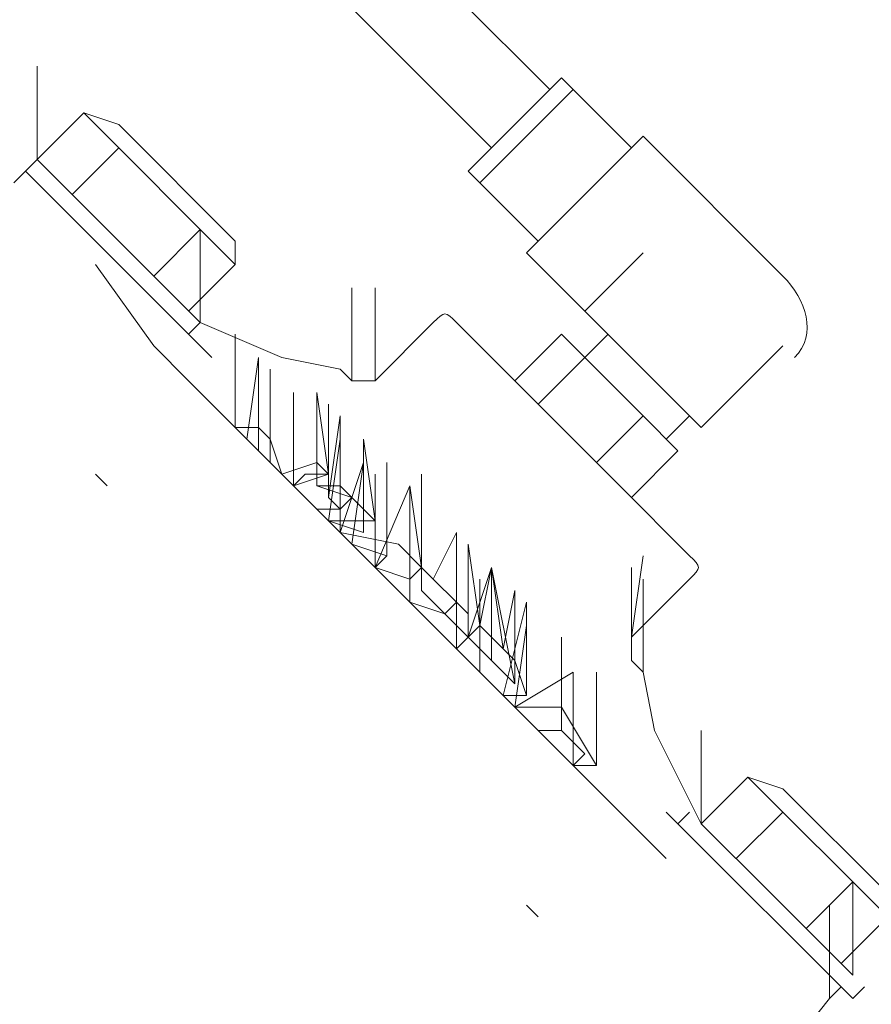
# Model space of a CAD drawing. Header units: millimetres. Extents: x -526943 to -525788, y -1144876 to -1129089.
# Tile 106 of 134: x -526842.5095 to -526842.4486, y -1129264.8078 to -1129264.7373. Entities that reach past the tile are written whole.
import ezdxf

# ---------------------------------------------------------------- set-up
doc = ezdxf.new("R2010")
doc.units = ezdxf.units.MM
doc.header["$LTSCALE"] = 12
doc.header["$PDMODE"] = 35
doc.header["$PDSIZE"] = -4
for name, color, linetype, lineweight in [('koty', 6, 'Continuous', 9), ('Objekt', 230, 'Continuous', 5), ('srafy', 6, 'Continuous', 5)]:
    doc.layers.add(name, color=color, linetype=linetype, lineweight=lineweight)
doc.styles.add('laplan', font='txt', dxfattribs={"height": 0.002})
doc.dimstyles.new('laplan', dxfattribs={"dimscale": 0, "dimtxt": 0.002, "dimasz": 0.0015, "dimexe": 0.002, "dimexo": 0, "dimgap": 0.001, "dimtad": 1, "dimtoh": 1, "dimdec": 1, "dimrnd": 0.1, "dimzin": 1, "dimtxsty": 'laplan', "dimblk": 'OBLIQUE', "dimcen": 0.002, "dimclrd": 256, "dimclre": 256, "dimclrt": 256, "dimadec": 0, "dimazin": 0, "dimtfac": 1, "dimtdec": 1, "dimtmove": 1, "dimatfit": 2, "dimfxl": 0.0065, "dimfxlon": 1, "dimtfill": 1, "dimlwd": 13, "dimlwe": -1, "dimarcsym": 0})

# ---------------------------------------------------------------- blocks, each defined once
blk = doc.blocks.new('A$C12ac11e3')
at = {"layer": 'Objekt'}
for p, q in [((-187.514, 5597.709), (-201.655, 5597.709)), ((-201.655, 5597.709), (-201.655, 5597.709)), ((-201.655, 5585.925), (-201.655, 5597.709)), ((-201.655, 5597.709), (-201.655, 5597.709)), ((-208.725, 5596.531), (-208.725, 5596.531)), ((-208.725, 5596.531), (-208.725, 5596.531)), ((-207.547, 5596.531), (-208.725, 5596.531)), ((-208.725, 5596.531), (-208.725, 5596.531)), ((-208.725, 5587.103), (-208.725, 5596.531)), ((-208.725, 5596.531), (-208.725, 5596.531)), ((-208.725, 5587.103), (-208.725, 5596.531)), ((-208.725, 5596.531), (-208.725, 5596.531)), ((-201.655, 5596.531), (-207.547, 5596.531)), ((-207.547, 5596.531), (-207.547, 5596.531)), ((-207.547, 5587.103), (-207.547, 5596.531)), ((-207.547, 5596.531), (-207.547, 5596.531)), ((-208.725, 5595.352), (-348.959, 5595.352)), ((-208.725, 5595.352), (-208.725, 5589.46)), ((-183.978, 5594.174), (-183.978, 5591.817)), ((-195.763, 5591.817), (-195.763, 5585.925)), ((-183.978, 5591.817), (-183.978, 5585.925)), ((-348.959, 5589.46), (-208.725, 5589.46)), ((-208.725, 5589.46), (-208.725, 5589.46)), ((-208.725, 5589.46), (-208.725, 5589.46)), ((-208.725, 5587.103), (-208.725, 5587.103)), ((-208.725, 5587.103), (-208.725, 5587.103)), ((-208.725, 5587.103), (-207.547, 5587.103)), ((-207.547, 5587.103), (-201.655, 5587.103)), ((-207.547, 5587.103), (-207.547, 5587.103)), ((-201.655, 5587.103), (-201.655, 5587.103)), ((-201.655, 5585.925), (-195.763, 5585.925)), ((-195.763, 5585.925), (-195.763, 5585.925)), ((-195.763, 5585.925), (-187.514, 5585.925)), ((-193.406, 5585.925), (-193.406, 5583.568)), ((-183.978, 5585.925), (-187.514, 5585.925)), ((-185.157, 5583.568), (-185.157, 5585.925)), ((-185.157, 5585.925), (-185.157, 5585.925)), ((-193.406, 5583.568), (-195.763, 5583.568)), ((-195.763, 5583.568), (-195.763, 5578.854)), ((-193.406, 5583.568), (-193.406, 5583.568)), ((-187.514, 5583.568), (-193.406, 5583.568)), ((-193.406, 5583.568), (-193.406, 5578.854)), ((-187.514, 5578.854), (-187.514, 5583.568)), ((-183.978, 5583.568), (-187.514, 5583.568)), ((-183.978, 5578.854), (-183.978, 5583.568)), ((-194.584, 5578.854), (-201.655, 5578.854)), ((-185.157, 5578.854), (-194.584, 5578.854)), ((-178.086, 5578.854), (-185.157, 5578.854)), ((-202.833, 5577.676), (-202.833, 5571.784)), ((-176.908, 5571.784), (-176.908, 5577.676)), ((-176.908, 5577.676), (-176.908, 5577.676)), ((-202.833, 5571.784), (-207.547, 5576.497)), ((-207.547, 5576.497), (-207.547, 5576.497)), ((-176.908, 5571.784), (-180.443, 5576.497)), ((-180.443, 5576.497), (-180.443, 5576.497)), ((-204.012, 5570.605), (-208.725, 5575.319)), ((-208.725, 5575.319), (-208.725, 5575.319)), ((-175.729, 5570.605), (-180.443, 5575.319)), ((-180.443, 5575.319), (-180.443, 5575.319)), ((-174.551, 5570.605), (-179.265, 5575.319)), ((-179.265, 5575.319), (-179.265, 5575.319)), ((-228.759, 5571.784), (-231.116, 5570.605)), ((-228.759, 5571.784), (-216.974, 5571.784)), ((-215.796, 5570.605), (-216.974, 5571.784)), ((-216.974, 5571.784), (-216.974, 5571.784)), ((-216.974, 5571.784), (-216.974, 5571.784)), ((-202.833, 5571.784), (-204.012, 5570.605)), ((-202.833, 5571.784), (-202.833, 5571.784)), ((-175.729, 5570.605), (-176.908, 5571.784)), ((-176.908, 5571.784), (-176.908, 5571.784)), ((-161.588, 5571.784), (-163.945, 5570.605)), ((-161.588, 5571.784), (-150.982, 5571.784)), ((-231.116, 5565.892), (-235.829, 5570.605)), ((-235.829, 5570.605), (-235.829, 5570.605)), ((-231.116, 5570.605), (-231.116, 5570.605)), ((-227.58, 5570.605), (-231.116, 5570.605)), ((-231.116, 5565.892), (-231.116, 5570.605)), ((-231.116, 5570.605), (-231.116, 5570.605)), ((-219.331, 5570.605), (-227.58, 5570.605)), ((-227.58, 5565.892), (-227.58, 5570.605)), ((-227.58, 5570.605), (-227.58, 5570.605)), ((-214.618, 5565.892), (-219.331, 5570.605)), ((-219.331, 5570.605), (-219.331, 5570.605)), ((-215.796, 5570.605), (-219.331, 5570.605)), ((-219.331, 5565.892), (-219.331, 5570.605)), ((-219.331, 5570.605), (-219.331, 5570.605)), ((-215.796, 5565.892), (-215.796, 5570.605)), ((-215.796, 5570.605), (-215.796, 5570.605)), ((-205.19, 5570.605), (-208.725, 5568.248)), ((-204.012, 5570.605), (-205.19, 5570.605)), ((-205.19, 5570.605), (-205.19, 5570.605)), ((-204.012, 5570.605), (-204.012, 5570.605)), ((-204.012, 5570.605), (-204.012, 5570.605)), ((-204.012, 5570.605), (-204.012, 5570.605)), ((-175.729, 5570.605), (-174.551, 5570.605)), ((-171.016, 5568.248), (-174.551, 5570.605)), ((-174.551, 5570.605), (-174.551, 5570.605)), ((-163.945, 5565.892), (-168.659, 5570.605)), ((-168.659, 5570.605), (-168.659, 5570.605)), ((-163.945, 5570.605), (-163.945, 5570.605)), ((-160.41, 5570.605), (-163.945, 5570.605)), ((-163.945, 5565.892), (-163.945, 5570.605)), ((-163.945, 5570.605), (-163.945, 5570.605)), ((-153.339, 5570.605), (-160.41, 5570.605)), ((-160.41, 5565.892), (-160.41, 5570.605)), ((-160.41, 5570.605), (-160.41, 5570.605)), ((-148.625, 5565.892), (-153.339, 5570.605)), ((-153.339, 5570.605), (-153.339, 5570.605)), ((-149.804, 5570.605), (-153.339, 5570.605)), ((-153.339, 5565.892), (-153.339, 5570.605)), ((-153.339, 5570.605), (-153.339, 5570.605)), ((-149.804, 5565.892), (-149.804, 5570.605)), ((-191.049, 5564.713), (-195.763, 5569.427)), ((-195.763, 5569.427), (-195.763, 5569.427)), ((-208.725, 5568.248), (-214.618, 5565.892)), ((-200.476, 5564.713), (-205.19, 5568.248)), ((-205.19, 5568.248), (-205.19, 5568.248)), ((-200.476, 5563.535), (-205.19, 5568.248)), ((-205.19, 5568.248), (-205.19, 5568.248)), ((-199.298, 5563.535), (-204.012, 5568.248)), ((-204.012, 5568.248), (-204.012, 5568.248)), ((-198.119, 5563.535), (-202.833, 5568.248)), ((-202.833, 5568.248), (-199.298, 5563.535)), ((-195.763, 5564.713), (-200.476, 5568.248)), ((-200.476, 5568.248), (-195.763, 5563.535)), ((-193.406, 5563.535), (-198.119, 5568.248)), ((-198.119, 5568.248), (-198.119, 5568.248)), ((-191.049, 5564.713), (-195.763, 5568.248)), ((-195.763, 5568.248), (-195.763, 5568.248)), ((-191.049, 5563.535), (-195.763, 5568.248)), ((-195.763, 5568.248), (-193.406, 5562.356)), ((-189.87, 5563.535), (-194.584, 5568.248)), ((-187.514, 5564.713), (-191.049, 5568.248)), ((-191.049, 5568.248), (-189.87, 5564.713)), ((-187.514, 5564.713), (-191.049, 5568.248)), ((-191.049, 5568.248), (-189.87, 5564.713)), ((-185.157, 5563.535), (-189.87, 5568.248)), ((-185.157, 5563.535), (-189.87, 5568.248)), ((-189.87, 5568.248), (-189.87, 5568.248)), ((-185.157, 5564.713), (-189.87, 5568.248)), ((-189.87, 5568.248), (-189.87, 5568.248)), ((-182.8, 5564.713), (-187.514, 5568.248)), ((-187.514, 5568.248), (-187.514, 5568.248)), ((-182.8, 5563.535), (-187.514, 5568.248)), ((-187.514, 5568.248), (-185.157, 5563.535)), ((-182.8, 5564.713), (-187.514, 5568.248)), ((-187.514, 5568.248), (-185.157, 5564.713)), ((-182.8, 5564.713), (-187.514, 5568.248)), ((-187.514, 5568.248), (-180.443, 5563.535)), ((-182.8, 5563.535), (-187.514, 5568.248)), ((-187.514, 5568.248), (-182.8, 5564.713)), ((-182.8, 5564.713), (-187.514, 5568.248)), ((-187.514, 5568.248), (-185.157, 5564.713)), ((-182.8, 5563.535), (-187.514, 5568.248)), ((-187.514, 5568.248), (-187.514, 5568.248)), ((-182.8, 5564.713), (-187.514, 5568.248)), ((-187.514, 5568.248), (-187.514, 5568.248)), ((-182.8, 5564.713), (-187.514, 5568.248)), ((-187.514, 5568.248), (-187.514, 5568.248)), ((-182.8, 5564.713), (-187.514, 5568.248)), ((-187.514, 5568.248), (-187.514, 5568.248)), ((-180.443, 5563.535), (-185.157, 5568.248)), ((-185.157, 5568.248), (-182.8, 5564.713)), ((-180.443, 5563.535), (-185.157, 5568.248)), ((-185.157, 5568.248), (-185.157, 5568.248)), ((-179.265, 5563.535), (-183.978, 5568.248)), ((-183.978, 5568.248), (-180.443, 5562.356)), ((-179.265, 5563.535), (-183.978, 5568.248)), ((-183.978, 5568.248), (-183.978, 5568.248)), ((-179.265, 5563.535), (-183.978, 5568.248)), ((-175.729, 5563.535), (-180.443, 5568.248)), ((-180.443, 5568.248), (-180.443, 5568.248)), ((-172.194, 5563.535), (-176.908, 5568.248)), ((-176.908, 5568.248), (-176.908, 5568.248)), ((-163.945, 5565.892), (-171.016, 5568.248)), ((-148.625, 5563.535), (-153.339, 5568.248)), ((-153.339, 5568.248), (-153.339, 5568.248)), ((-207.547, 5562.356), (-212.261, 5567.07)), ((-206.369, 5562.356), (-209.904, 5567.07)), ((-209.904, 5567.07), (-209.904, 5567.07)), ((-205.19, 5562.356), (-209.904, 5567.07)), ((-209.904, 5567.07), (-206.369, 5562.356)), ((-204.012, 5562.356), (-208.725, 5567.07)), ((-208.725, 5567.07), (-208.725, 5567.07)), ((-201.655, 5562.356), (-206.369, 5567.07)), ((-201.655, 5562.356), (-206.369, 5567.07)), ((-206.369, 5567.07), (-206.369, 5567.07)), ((-198.119, 5562.356), (-201.655, 5567.07)), ((-201.655, 5567.07), (-201.655, 5567.07)), ((-196.941, 5562.356), (-201.655, 5567.07)), ((-195.763, 5562.356), (-199.298, 5567.07)), ((-199.298, 5567.07), (-196.941, 5562.356)), ((-193.406, 5562.356), (-198.119, 5567.07)), ((-185.157, 5562.356), (-189.87, 5567.07)), ((-189.87, 5567.07), (-189.87, 5567.07)), ((-182.8, 5562.356), (-187.514, 5567.07)), ((-179.265, 5562.356), (-182.8, 5567.07)), ((-178.086, 5567.07), (-179.265, 5562.356)), ((-173.372, 5562.356), (-178.086, 5567.07)), ((-173.372, 5562.356), (-178.086, 5567.07)), ((-178.086, 5567.07), (-178.086, 5567.07)), ((-231.116, 5565.892), (-231.116, 5564.713)), ((-222.867, 5565.892), (-231.116, 5565.892)), ((-214.618, 5565.892), (-222.867, 5565.892)), ((-214.618, 5564.713), (-214.618, 5565.892)), ((-214.618, 5565.892), (-214.618, 5565.892)), ((-165.123, 5565.892), (-165.123, 5564.713)), ((-156.874, 5565.892), (-163.945, 5565.892)), ((-148.625, 5565.892), (-156.874, 5565.892)), ((-147.447, 5564.713), (-147.447, 5565.892)), ((-147.447, 5565.892), (-147.447, 5565.892)), ((-231.116, 5564.713), (-231.116, 5563.535)), ((-231.116, 5564.713), (-231.116, 5564.713)), ((-231.116, 5564.713), (-231.116, 5564.713)), ((-231.116, 5564.713), (-231.116, 5564.713)), ((-231.116, 5564.713), (-215.796, 5564.713)), ((-214.618, 5564.713), (-231.116, 5564.713)), ((-231.116, 5564.713), (-231.116, 5564.713)), ((-215.796, 5564.713), (-215.796, 5564.713)), ((-214.618, 5564.713), (-215.796, 5564.713)), ((-215.796, 5564.713), (-215.796, 5564.713)), ((-212.261, 5564.713), (-214.618, 5564.713)), ((-214.618, 5564.713), (-214.618, 5564.713)), ((-201.655, 5564.713), (-202.833, 5562.356)), ((-200.476, 5564.713), (-201.655, 5563.535)), ((-201.655, 5562.356), (-200.476, 5564.713)), ((-200.476, 5564.713), (-201.655, 5564.713)), ((-198.119, 5564.713), (-200.476, 5563.535)), ((-199.298, 5564.713), (-200.476, 5563.535)), ((-200.476, 5563.535), (-198.119, 5564.713)), ((-195.763, 5564.713), (-199.298, 5564.713)), ((-198.119, 5564.713), (-198.119, 5563.535)), ((-195.763, 5564.713), (-196.941, 5563.535)), ((-193.406, 5564.713), (-196.941, 5562.356)), ((-191.049, 5564.713), (-193.406, 5564.713)), ((-193.406, 5564.713), (-193.406, 5564.713)), ((-191.049, 5564.713), (-192.227, 5564.713)), ((-192.227, 5564.713), (-192.227, 5564.713)), ((-192.227, 5564.713), (-191.049, 5564.713)), ((-191.049, 5563.535), (-192.227, 5564.713)), ((-192.227, 5564.713), (-192.227, 5564.713)), ((-191.049, 5563.535), (-191.049, 5564.713)), ((-191.049, 5563.535), (-191.049, 5564.713)), ((-191.049, 5564.713), (-189.87, 5564.713)), ((-189.87, 5564.713), (-189.87, 5564.713)), ((-189.87, 5564.713), (-187.514, 5564.713)), ((-189.87, 5564.713), (-189.87, 5564.713)), ((-187.514, 5563.535), (-187.514, 5564.713)), ((-187.514, 5564.713), (-186.335, 5564.713)), ((-186.335, 5564.713), (-185.157, 5563.535)), ((-183.978, 5564.713), (-185.157, 5564.713)), ((-185.157, 5564.713), (-182.8, 5564.713)), ((-185.157, 5564.713), (-185.157, 5563.535)), ((-181.621, 5564.713), (-183.978, 5564.713)), ((-181.621, 5564.713), (-179.265, 5563.535)), ((-176.908, 5564.713), (-179.265, 5562.356)), ((-172.194, 5563.535), (-176.908, 5564.713)), ((-165.123, 5564.713), (-166.302, 5564.713)), ((-166.302, 5564.713), (-166.302, 5564.713)), ((-165.123, 5564.713), (-165.123, 5564.713)), ((-147.447, 5564.713), (-165.123, 5564.713)), ((-165.123, 5564.713), (-165.123, 5564.713)), ((-163.945, 5564.713), (-165.123, 5564.713)), ((-165.123, 5564.713), (-165.123, 5564.713)), ((-163.945, 5564.713), (-148.625, 5564.713)), ((-148.625, 5563.535), (-148.625, 5564.713)), ((-148.625, 5564.713), (-148.625, 5564.713)), ((-148.625, 5564.713), (-148.625, 5564.713)), ((-148.625, 5564.713), (-148.625, 5564.713)), ((-148.625, 5564.713), (-148.625, 5564.713)), ((-215.796, 5562.356), (-222.867, 5563.535)), ((-222.867, 5563.535), (-222.867, 5563.535)), ((-206.369, 5563.535), (-207.547, 5562.356)), ((-205.19, 5563.535), (-206.369, 5563.535)), ((-202.833, 5562.356), (-205.19, 5563.535)), ((-201.655, 5563.535), (-201.655, 5562.356)), ((-200.476, 5563.535), (-200.476, 5563.535)), ((-198.119, 5563.535), (-199.298, 5563.535)), ((-199.298, 5563.535), (-199.298, 5563.535)), ((-199.298, 5563.535), (-198.119, 5563.535)), ((-198.119, 5563.535), (-199.298, 5562.356)), ((-196.941, 5563.535), (-198.119, 5562.356)), ((-195.763, 5563.535), (-198.119, 5562.356)), ((-193.406, 5563.535), (-195.763, 5562.356)), ((-195.763, 5562.356), (-193.406, 5563.535)), ((-191.049, 5563.535), (-193.406, 5562.356)), ((-193.406, 5562.356), (-193.406, 5563.535)), ((-193.406, 5563.535), (-193.406, 5562.356)), ((-189.87, 5562.356), (-191.049, 5563.535)), ((-189.87, 5562.356), (-191.049, 5563.535)), ((-187.514, 5563.535), (-189.87, 5562.356)), ((-189.87, 5562.356), (-187.514, 5563.535)), ((-187.514, 5563.535), (-189.87, 5563.535)), ((-185.157, 5563.535), (-187.514, 5563.535)), ((-187.514, 5563.535), (-185.157, 5563.535)), ((-182.8, 5563.535), (-185.157, 5563.535)), ((-185.157, 5563.535), (-185.157, 5562.356)), ((-185.157, 5563.535), (-182.8, 5563.535)), ((-181.621, 5563.535), (-182.8, 5563.535)), ((-180.443, 5563.535), (-181.621, 5563.535)), ((-179.265, 5563.535), (-180.443, 5562.356)), ((-176.908, 5562.356), (-175.729, 5563.535)), ((-175.729, 5563.535), (-176.908, 5562.356)), ((-175.729, 5563.535), (-173.372, 5563.535)), ((-173.372, 5563.535), (-175.729, 5563.535)), ((-172.194, 5563.535), (-173.372, 5562.356)), ((-173.372, 5563.535), (-173.372, 5562.356)), ((-173.372, 5562.356), (-172.194, 5563.535)), ((-147.447, 5552.929), (-148.625, 5563.535)), ((-148.625, 5563.535), (-148.625, 5563.535)), ((-212.261, 5562.356), (-215.796, 5562.356)), ((-215.796, 5562.356), (-215.796, 5562.356)), ((-209.904, 5562.356), (-212.261, 5562.356)), ((-212.261, 5562.356), (-212.261, 5562.356)), ((-168.659, 5562.356), (-209.904, 5562.356)), ((-209.904, 5562.356), (-209.904, 5562.356)), ((-206.369, 5562.356), (-207.547, 5562.356)), ((-206.369, 5562.356), (-207.547, 5562.356)), ((-205.19, 5562.356), (-206.369, 5562.356)), ((-204.012, 5562.356), (-205.19, 5562.356)), ((-205.19, 5562.356), (-204.012, 5562.356)), ((-201.655, 5562.356), (-204.012, 5562.356)), ((-204.012, 5562.356), (-201.655, 5562.356)), ((-198.119, 5562.356), (-201.655, 5562.356)), ((-198.119, 5562.356), (-201.655, 5562.356)), ((-199.298, 5562.356), (-201.655, 5562.356)), ((-195.763, 5562.356), (-196.941, 5562.356)), ((-196.941, 5562.356), (-196.941, 5562.356)), ((-196.941, 5562.356), (-196.941, 5562.356)), ((-182.8, 5562.356), (-185.157, 5562.356)), ((-185.157, 5562.356), (-182.8, 5562.356)), ((-180.443, 5562.356), (-182.8, 5562.356)), ((-180.443, 5562.356), (-182.8, 5562.356)), ((-173.372, 5562.356), (-179.265, 5562.356)), ((-173.372, 5562.356), (-176.908, 5562.356)), ((-172.194, 5562.356), (-173.372, 5562.356)), ((-173.372, 5562.356), (-172.194, 5562.356)), ((-172.194, 5562.356), (-173.372, 5562.356)), ((-173.372, 5562.356), (-173.372, 5562.356)), ((-163.945, 5562.356), (-168.659, 5562.356)), ((-168.659, 5562.356), (-168.659, 5562.356)), ((-168.659, 5562.356), (-168.659, 5562.356)), ((-168.659, 5562.356), (-168.659, 5562.356)), ((-211.082, 5552.929), (-212.261, 5552.929)), ((-212.261, 5552.929), (-212.261, 5552.929)), ((-167.48, 5552.929), (-168.659, 5552.929)), ((-168.659, 5552.929), (-168.659, 5552.929))]:
    blk.add_line(p, q, dxfattribs=at)
for points in [[(-182.8, 5594.174), (-182.8, 5596.531), (-185.157, 5597.709), (-187.514, 5597.709)], [(-201.655, 5578.854), (-202.833, 5578.854), (-202.833, 5578.854), (-202.833, 5577.676)], [(-176.908, 5577.676), (-176.908, 5578.854), (-176.908, 5578.854), (-178.086, 5578.854)]]:
    blk.add_open_spline(points, degree=3, dxfattribs=at)
blk = doc.blocks.new('_OBLIQUE')
at = {"color": 0, "linetype": 'ByBlock'}
blk.add_line((-0.5, -0.5), (0.5, 0.5), dxfattribs=at)
blk = doc.blocks.new('*D39')
at = {"layer": 'Defpoints', "color": 0, "lineweight": 5, "transparency": 16777216}
for p in [(-526848.182088, -1129254.401184), (-526834.879462, -1129267.703811), (-526835.833554, -1129268.657903)]:
    blk.add_point(p, dxfattribs=at)
at = {"layer": 'koty', "transparency": 16777216}
for p, q in [((-526848.216942, -1129254.436037), (-526849.419023, -1129255.638119)), ((-526834.914315, -1129267.738664), (-526836.116396, -1129268.940745))]:
    blk.add_line(p, q, dxfattribs=at)
at = {"layer": 'koty', "lineweight": 13, "transparency": 16777216}
blk.add_line((-526849.13618, -1129255.355276), (-526835.833554, -1129268.657903), dxfattribs=at)
at = {"layer": 'koty', "lineweight": 13, "transparency": 16777216, "xscale": 0.3, "yscale": 0.3, "zscale": 0.3}
for p, rotation in [((-526849.13618, -1129255.355276), 135), ((-526835.833554, -1129268.657903), 315)]:
    blk.add_blockref('_OBLIQUE', p, dxfattribs=dict(at, rotation=rotation))
at = {"layer": 'koty', "lineweight": 5, "transparency": 16777216, "insert": (-526842.181013, -1129261.702736), "char_height": 0.4, "attachment_point": 5, "rotation": 315, "style": 'laplan', "bg_fill": 3, "box_fill_scale": 1.1, "bg_fill_color": 256, "bg_fill_true_color": 13158600, "bg_fill_transparency": 0}
blk.add_mtext('18,8', dxfattribs=at)
blk = doc.blocks.new('*D43')
at = {"layer": 'Defpoints', "color": 0, "lineweight": 5, "transparency": 16777216}
for p in [(-526843.171921, -1129260.189169), (-526841.734505, -1129261.626585), (-526847.952, -1129267.84408)]:
    blk.add_point(p, dxfattribs=at)
at = {"layer": 'koty', "transparency": 16777216}
for p, q in [((-526842.252683, -1129261.108408), (-526843.454764, -1129259.906326)), ((-526848.470177, -1129267.325902), (-526849.672259, -1129266.123821))]:
    blk.add_line(p, q, dxfattribs=at)
at = {"layer": 'koty', "lineweight": 13, "transparency": 16777216}
blk.add_line((-526849.389416, -1129266.406664), (-526843.171921, -1129260.189169), dxfattribs=at)
at = {"layer": 'koty', "lineweight": 13, "transparency": 16777216, "xscale": 0.3, "yscale": 0.3, "zscale": 0.3}
for p, rotation in [((-526843.171921, -1129260.189169), 44.99999999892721), ((-526849.389416, -1129266.406664), 224.9999999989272)]:
    blk.add_blockref('_OBLIQUE', p, dxfattribs=dict(at, rotation=rotation))
at = {"layer": 'koty', "lineweight": 5, "transparency": 16777216, "insert": (-526846.584523, -1129262.994062), "char_height": 0.4, "attachment_point": 5, "rotation": 45, "style": 'laplan', "bg_fill": 3, "box_fill_scale": 1.1, "bg_fill_color": 256, "bg_fill_true_color": 13158600, "bg_fill_transparency": 0}
blk.add_mtext('8,8', dxfattribs=at)
blk = doc.blocks.new('*D48')
at = {"layer": 'Defpoints', "color": 0, "lineweight": 5, "transparency": 16777216}
for p in [(-526841.167698, -1129264.671953), (-526840.719037, -1129265.120613), (-526846.48796, -1129270.889536)]:
    blk.add_point(p, dxfattribs=at)
at = {"layer": 'koty', "transparency": 16777216}
for p, q in [((-526840.719037, -1129265.120613), (-526841.45054, -1129264.38911)), ((-526846.48796, -1129270.889536), (-526847.219463, -1129270.158033))]:
    blk.add_line(p, q, dxfattribs=at)
at = {"layer": 'koty', "lineweight": 13, "transparency": 16777216}
blk.add_line((-526846.936621, -1129270.440876), (-526841.167698, -1129264.671953), dxfattribs=at)
at = {"layer": 'koty', "lineweight": 13, "transparency": 16777216, "xscale": 0.3, "yscale": 0.3, "zscale": 0.3}
for p, rotation in [((-526841.167698, -1129264.671953), 45.00000000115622), ((-526846.936621, -1129270.440876), 225.0000000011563)]:
    blk.add_blockref('_OBLIQUE', p, dxfattribs=dict(at, rotation=rotation))
at = {"layer": 'koty', "lineweight": 5, "transparency": 16777216, "insert": (-526844.081393, -1129266.97794), "char_height": 0.4, "attachment_point": 5, "rotation": 45, "style": 'laplan', "bg_fill": 3, "box_fill_scale": 1.1, "bg_fill_color": 256, "bg_fill_true_color": 13158600, "bg_fill_transparency": 0}
blk.add_mtext('8,2', dxfattribs=at)

msp = doc.modelspace()

# ---------------------------------------------------------------- hatches: boundary and pattern name
at = {"layer": 'srafy', "transparency": 33554610}
h = msp.add_hatch(dxfattribs=at)
h.set_pattern_fill('ANSI37', color=230, scale=0.1)
h.set_pattern_definition([(45, (14222.07463, 40500.85667), (-0.22450640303, 0.22450640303), []), (135, (14222.07463, 40500.85667), (-0.22450640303, -0.22450640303), [])])
edge = h.paths.add_edge_path(flags=16)
edge.add_line((-526844.939638, -1129267.743683), (-526844.972909, -1129267.767591))
edge.add_line((-526844.972909, -1129267.767591), (-526844.996353, -1129267.744146))
edge.add_line((-526844.996353, -1129267.744146), (-526845.084212, -1129267.832004))
edge.add_line((-526845.084212, -1129267.832004), (-526845.057624, -1129267.858592))
edge.add_line((-526845.057624, -1129267.858592), (-526845.114193, -1129267.91516))
edge.add_line((-526845.114193, -1129267.91516), (-526845.14078, -1129267.888573))
edge.add_line((-526845.14078, -1129267.888573), (-526845.233262, -1129267.981055))
edge.add_line((-526845.233262, -1129267.981055), (-526845.236381, -1129267.984173))
edge.add_arc((-526845.251018, -1129267.969395), 0.0208, 225, 314.72454, ccw=False)
edge.add_line((-526845.265726, -1129267.984103), (-526845.373259, -1129267.87657))
edge.add_arc((-526845.379262, -1129267.884568), 0.01, 53.10961, 75.17525)
edge.add_line((-526845.376703, -1129267.874901), (-526845.38954, -1129267.871461))
edge.add_line((-526845.38954, -1129267.871461), (-526845.393783, -1129267.867218))
edge.add_line((-526845.393783, -1129267.867218), (-526845.504445, -1129267.756556))
edge.add_line((-526845.504445, -1129267.756556), (-526845.508688, -1129267.752313))
edge.add_line((-526845.508688, -1129267.752313), (-526845.512143, -1129267.739417))
edge.add_arc((-526845.521795, -1129267.742035), 0.01, 15.17533, 53.10962)
edge.add_line((-526845.515792, -1129267.734037), (-526845.572554, -1129267.677275))
edge.add_line((-526845.572554, -1129267.677275), (-526845.575721, -1129267.674107))
edge.add_arc((-526845.561014, -1129267.6594), 0.0208, 135, 225, ccw=False)
edge.add_line((-526845.575721, -1129267.644692), (-526845.480191, -1129267.549162))
edge.add_line((-526845.480191, -1129267.549162), (-526845.508758, -1129267.520594))
edge.add_line((-526845.508758, -1129267.520594), (-526845.485777, -1129267.497614))
edge.add_line((-526845.485777, -1129267.497614), (-526845.469868, -1129267.513523))
edge.add_arc((-526845.464564, -1129267.50822), 0.0075, 225, 405)
edge.add_line((-526845.459261, -1129267.502917), (-526845.475171, -1129267.487007))
edge.add_line((-526845.475171, -1129267.487007), (-526845.45219, -1129267.464026))
edge.add_line((-526845.45219, -1129267.464026), (-526845.423623, -1129267.492593))
edge.add_line((-526845.423623, -1129267.492593), (-526844.993419, -1129267.062389))
edge.add_line((-526844.993419, -1129267.062389), (-526845.021986, -1129267.033822))
edge.add_line((-526845.021986, -1129267.033822), (-526844.999005, -1129267.010841))
edge.add_line((-526844.999005, -1129267.010841), (-526844.983095, -1129267.026751))
edge.add_arc((-526844.977792, -1129267.021448), 0.0075, 225, 405)
edge.add_line((-526844.972489, -1129267.016144), (-526844.988399, -1129267.000235))
edge.add_line((-526844.988399, -1129267.000235), (-526844.965418, -1129266.977254))
edge.add_line((-526844.965418, -1129266.977254), (-526844.93685, -1129267.005821))
edge.add_line((-526844.93685, -1129267.005821), (-526844.841391, -1129266.910361))
edge.add_arc((-526844.826683, -1129266.925069), 0.0208, 50.62048, 135, ccw=False)
edge.add_line((-526844.813487, -1129266.908992), (-526844.808878, -1129266.9136))
edge.add_line((-526844.808878, -1129266.9136), (-526844.803561, -1129266.918776))
edge.add_line((-526844.803561, -1129266.918776), (-526844.811975, -1129266.910361))
edge.add_line((-526844.811975, -1129266.910361), (-526844.808878, -1129266.9136))
edge.add_line((-526844.808878, -1129266.9136), (-526844.50205, -1129267.220428))
edge.add_arc((-526844.516758, -1129267.235135), 0.0208, -45, 45, ccw=False)
edge.add_line((-526844.50205, -1129267.249843), (-526844.547553, -1129267.295346))
edge.add_line((-526844.547553, -1129267.295346), (-526844.524108, -1129267.31879))
edge.add_line((-526844.524108, -1129267.31879), (-526844.548016, -1129267.352061))
edge.add_line((-526844.548016, -1129267.352061), (-526844.939638, -1129267.743683))
edge = h.paths.add_edge_path(flags=0)
edge.add_arc((-526845.251018, -1129267.9281), 0.010268, 228.37882, 319.14819, ccw=False)
edge.add_line((-526845.257838, -1129267.935776), (-526845.314406, -1129267.879207))
edge.add_arc((-526845.307586, -1129267.871531), 0.010268, 135.07586, 228.37882, ccw=False)
edge.add_line((-526845.314857, -1129267.864281), (-526844.621892, -1129267.171316))
edge.add_arc((-526844.614622, -1129267.178567), 0.010268, 48.38166, 135.07586, ccw=False)
edge.add_line((-526844.607802, -1129267.170891), (-526844.550635, -1129267.228058))
edge.add_arc((-526844.557706, -1129267.235129), 0.01, -45, 45, ccw=False)
edge.add_line((-526844.550635, -1129267.2422), (-526845.243251, -1129267.934816))
edge = h.paths.add_edge_path(flags=0)
edge.add_arc((-526845.357084, -1129267.822034), 0.010268, 228.37882, 315, ccw=False)
edge.add_line((-526845.363904, -1129267.82971), (-526845.420472, -1129267.773141))
edge.add_arc((-526845.413652, -1129267.765465), 0.010268, 135.07586, 228.37882, ccw=False)
edge.add_line((-526845.420923, -1129267.758215), (-526844.727958, -1129267.06525))
edge.add_arc((-526844.720688, -1129267.072501), 0.010268, 48.38166, 135.07586, ccw=False)
edge.add_line((-526844.713868, -1129267.064825), (-526844.6573, -1129267.121393))
edge.add_arc((-526844.664119, -1129267.129069), 0.010268, -45, 48.38166, ccw=False)
edge.add_line((-526844.656859, -1129267.13633), (-526845.349823, -1129267.829295))
edge = h.paths.add_edge_path(flags=0)
edge.add_arc((-526845.100051, -1129267.872734), 0.0075, 0, 360)
edge = h.paths.add_edge_path(flags=0)
edge.add_arc((-526845.46315, -1129267.715968), 0.010268, 228.37882, 315, ccw=False)
edge.add_line((-526845.46997, -1129267.723644), (-526845.470398, -1129267.723216))
edge.add_line((-526845.470398, -1129267.723216), (-526845.526538, -1129267.667075))
edge.add_arc((-526845.519718, -1129267.659399), 0.010268, 139.14904, 228.37882, ccw=False)
edge.add_line((-526845.527485, -1129267.652683), (-526844.834512, -1129266.959709))
edge.add_arc((-526844.826754, -1129266.966435), 0.010268, 48.38166, 139.07666, ccw=False)
edge.add_line((-526844.819934, -1129266.958759), (-526844.763366, -1129267.015327))
edge.add_arc((-526844.770185, -1129267.023003), 0.010268, -45, 48.38166, ccw=False)
edge.add_line((-526844.762925, -1129267.030264), (-526845.455889, -1129267.723229))
edge = h.paths.add_edge_path(flags=16)
edge.add_line((-526845.482999, -1129268.231682), (-526845.528501, -1129268.277184))
edge.add_line((-526845.528501, -1129268.277184), (-526845.505057, -1129268.300629))
edge.add_line((-526845.505057, -1129268.300629), (-526845.528964, -1129268.3339))
edge.add_line((-526845.528964, -1129268.3339), (-526845.920586, -1129268.725522))
edge.add_line((-526845.920586, -1129268.725522), (-526845.953857, -1129268.749429))
edge.add_line((-526845.953857, -1129268.749429), (-526845.977302, -1129268.725985))
edge.add_line((-526845.977302, -1129268.725985), (-526846.06516, -1129268.813843))
edge.add_line((-526846.06516, -1129268.813843), (-526846.038573, -1129268.84043))
edge.add_line((-526846.038573, -1129268.84043), (-526846.095141, -1129268.896999))
edge.add_line((-526846.095141, -1129268.896999), (-526846.121728, -1129268.870411))
edge.add_line((-526846.121728, -1129268.870411), (-526846.214211, -1129268.962894))
edge.add_line((-526846.214211, -1129268.962894), (-526846.217329, -1129268.966012))
edge.add_arc((-526846.231966, -1129268.951234), 0.0208, 225, 314.72454, ccw=False)
edge.add_line((-526846.246674, -1129268.965942), (-526846.354207, -1129268.858408))
edge.add_arc((-526846.36021, -1129268.866406), 0.01, 53.10962, 75.17525)
edge.add_line((-526846.357651, -1129268.856739), (-526846.370489, -1129268.8533))
edge.add_line((-526846.370489, -1129268.8533), (-526846.374731, -1129268.849057))
edge.add_line((-526846.374731, -1129268.849057), (-526846.485393, -1129268.738395))
edge.add_line((-526846.485393, -1129268.738395), (-526846.489636, -1129268.734152))
edge.add_line((-526846.489636, -1129268.734152), (-526846.493092, -1129268.721256))
edge.add_arc((-526846.502743, -1129268.723874), 0.01, 15.17533, 53.10962)
edge.add_line((-526846.49674, -1129268.715876), (-526846.553502, -1129268.659114))
edge.add_line((-526846.553502, -1129268.659114), (-526846.55667, -1129268.655946))
edge.add_arc((-526846.541962, -1129268.641238), 0.0208, 135, 225, ccw=False)
edge.add_line((-526846.55667, -1129268.62653), (-526846.46114, -1129268.531))
edge.add_line((-526846.46114, -1129268.531), (-526846.489707, -1129268.502433))
edge.add_line((-526846.489707, -1129268.502433), (-526846.466726, -1129268.479452))
edge.add_line((-526846.466726, -1129268.479452), (-526846.450816, -1129268.495362))
edge.add_arc((-526846.445513, -1129268.490059), 0.0075, 225, 405)
edge.add_line((-526846.440209, -1129268.484755), (-526846.456119, -1129268.468846))
edge.add_line((-526846.456119, -1129268.468846), (-526846.433138, -1129268.445865))
edge.add_line((-526846.433138, -1129268.445865), (-526846.404571, -1129268.474432))
edge.add_line((-526846.404571, -1129268.474432), (-526845.974367, -1129268.044228))
edge.add_line((-526845.974367, -1129268.044228), (-526846.002934, -1129268.015661))
edge.add_line((-526846.002934, -1129268.015661), (-526845.979954, -1129267.99268))
edge.add_line((-526845.979954, -1129267.99268), (-526845.964044, -1129268.00859))
edge.add_arc((-526845.95874, -1129268.003286), 0.0075, 225, 405)
edge.add_line((-526845.953437, -1129267.997983), (-526845.969347, -1129267.982073))
edge.add_line((-526845.969347, -1129267.982073), (-526845.946366, -1129267.959092))
edge.add_line((-526845.946366, -1129267.959092), (-526845.917799, -1129267.987659))
edge.add_line((-526845.917799, -1129267.987659), (-526845.822339, -1129267.8922))
edge.add_arc((-526845.807632, -1129267.906908), 0.0208, 50.62048, 135, ccw=False)
edge.add_line((-526845.794435, -1129267.89083), (-526845.789827, -1129267.895439))
edge.add_line((-526845.789827, -1129267.895439), (-526845.784509, -1129267.900615))
edge.add_line((-526845.784509, -1129267.900615), (-526845.792924, -1129267.8922))
edge.add_line((-526845.792924, -1129267.8922), (-526845.792994, -1129267.892271))
edge.add_line((-526845.792994, -1129267.892271), (-526845.482999, -1129268.202266))
edge.add_arc((-526845.497707, -1129268.216974), 0.0208, -45, 45, ccw=False)
edge = h.paths.add_edge_path(flags=0)
edge.add_line((-526845.531583, -1129268.224039), (-526846.2242, -1129268.916655))
edge.add_arc((-526846.231966, -1129268.909939), 0.010268, 228.37882, 319.14819, ccw=False)
edge.add_line((-526846.238786, -1129268.917614), (-526846.295355, -1129268.861046))
edge.add_arc((-526846.288535, -1129268.85337), 0.010268, 135.07586, 228.37882, ccw=False)
edge.add_line((-526846.295805, -1129268.846119), (-526845.60284, -1129268.153155))
edge.add_arc((-526845.59557, -1129268.160406), 0.010268, 48.38166, 135.07586, ccw=False)
edge.add_line((-526845.588751, -1129268.152729), (-526845.531583, -1129268.209897))
edge.add_arc((-526845.538654, -1129268.216968), 0.01, -45, 45, ccw=False)
edge = h.paths.add_edge_path(flags=0)
edge.add_line((-526845.637807, -1129268.118169), (-526846.330772, -1129268.811133))
edge.add_arc((-526846.338032, -1129268.803873), 0.010268, 228.37882, 315, ccw=False)
edge.add_line((-526846.344852, -1129268.811548), (-526846.401421, -1129268.75498))
edge.add_arc((-526846.394601, -1129268.747304), 0.010268, 135.07586, 228.37882, ccw=False)
edge.add_line((-526846.401871, -1129268.740053), (-526845.708906, -1129268.047089))
edge.add_arc((-526845.701636, -1129268.05434), 0.010268, 48.38166, 135.07586, ccw=False)
edge.add_line((-526845.694817, -1129268.046663), (-526845.638248, -1129268.103232))
edge.add_arc((-526845.645068, -1129268.110908), 0.010268, -45, 48.38166, ccw=False)
edge = h.paths.add_edge_path(flags=0)
edge.add_line((-526845.743873, -1129268.012103), (-526846.436838, -1129268.705067))
edge.add_arc((-526846.444098, -1129268.697807), 0.010268, 228.37882, 315, ccw=False)
edge.add_line((-526846.450918, -1129268.705482), (-526846.451346, -1129268.705055))
edge.add_line((-526846.451346, -1129268.705055), (-526846.507487, -1129268.648914))
edge.add_arc((-526846.500667, -1129268.641238), 0.010268, 139.14903, 228.37883, ccw=False)
edge.add_line((-526846.508434, -1129268.634522), (-526845.815461, -1129267.941548))
edge.add_arc((-526845.807702, -1129267.948274), 0.010268, 48.38166, 139.07666, ccw=False)
edge.add_line((-526845.800883, -1129267.940597), (-526845.744314, -1129267.997166))
edge.add_arc((-526845.751134, -1129268.004842), 0.010268, -45, 48.38166, ccw=False)
h.paths.add_polyline_path([(-526845.904455, -1129267.124898), (-526845.996938, -1129267.21738), (-526845.999915, -1129267.220498), (-526845.960105, -1129267.180688), (-526845.90439, -1129267.124963)], flags=16)
edge = h.paths.add_edge_path(flags=16)
edge.add_arc((-526845.368963, -1129266.643711), 0.002, 315, 405.00001)
edge.add_line((-526845.367549, -1129266.642297), (-526845.382045, -1129266.627801))
edge.add_arc((-526845.376742, -1129266.622498), 0.0075, 45, 225, ccw=False)
edge.add_line((-526845.371438, -1129266.617195), (-526845.355528, -1129266.633105))
edge.add_line((-526845.355528, -1129266.633105), (-526845.354114, -1129266.631691))
edge.add_arc((-526845.355528, -1129266.630276), 0.002, 225, 315, ccw=False)
edge.add_line((-526845.356943, -1129266.631691), (-526845.371438, -1129266.617195))
edge.add_arc((-526845.376742, -1129266.622498), 0.0075, 45, 225)
edge.add_line((-526845.382045, -1129266.627801), (-526845.366135, -1129266.643711))
edge.add_line((-526845.366135, -1129266.643711), (-526845.367549, -1129266.645126))
edge = h.paths.add_edge_path(flags=16)
edge.add_line((-526845.605137, -1129266.146757), (-526846.339397, -1129266.881016))
edge.add_arc((-526846.324689, -1129266.895724), 0.0208, 135, 225)
edge.add_line((-526846.339397, -1129266.910432), (-526846.091326, -1129267.158503))
edge.add_arc((-526846.097329, -1129267.166501), 0.01, 53.10961, 75.17525)
edge.add_line((-526846.09477, -1129267.156834), (-526846.107607, -1129267.153394))
edge.add_line((-526846.107607, -1129267.153394), (-526846.11185, -1129267.149151))
edge.add_line((-526846.11185, -1129267.149151), (-526846.222512, -1129267.038489))
edge.add_line((-526846.222512, -1129267.038489), (-526846.226755, -1129267.034246))
edge.add_line((-526846.226755, -1129267.034246), (-526846.23021, -1129267.02135))
edge.add_arc((-526846.239861, -1129267.023968), 0.01, 15.17533, 53.10962)
edge.add_line((-526846.233859, -1129267.01597), (-526846.336229, -1129266.9136))
edge.add_line((-526846.336229, -1129266.9136), (-526846.339467, -1129266.910361))
edge.add_arc((-526846.324689, -1129266.895724), 0.0208, 135, 224.72454, ccw=False)
edge.add_line((-526846.339397, -1129266.881016), (-526846.243867, -1129266.785486))
edge.add_line((-526846.243867, -1129266.785486), (-526846.270454, -1129266.758899))
edge.add_line((-526846.270454, -1129266.758899), (-526846.213885, -1129266.702331))
edge.add_line((-526846.213885, -1129266.702331), (-526846.187298, -1129266.728918))
edge.add_line((-526846.187298, -1129266.728918), (-526846.09944, -1129266.64106))
edge.add_line((-526846.09944, -1129266.64106), (-526846.122885, -1129266.617615))
edge.add_line((-526846.122885, -1129266.617615), (-526846.098977, -1129266.584344))
edge.add_line((-526846.098977, -1129266.584344), (-526845.707355, -1129266.192722))
edge.add_line((-526845.707355, -1129266.192722), (-526845.674084, -1129266.168815))
edge.add_line((-526845.674084, -1129266.168815), (-526845.650639, -1129266.192259))
edge.add_line((-526845.650639, -1129266.192259), (-526845.605137, -1129266.146757))
edge.add_arc((-526845.590429, -1129266.161465), 0.0208, 45, 135, ccw=False)
edge.add_line((-526845.575721, -1129266.146757), (-526845.268894, -1129266.453584))
edge.add_line((-526845.268894, -1129266.453584), (-526845.265655, -1129266.456682))
edge.add_line((-526845.265655, -1129266.456682), (-526845.27407, -1129266.448267))
edge.add_line((-526845.27407, -1129266.448267), (-526845.575725, -1129266.146753))
edge.add_arc((-526845.590429, -1129266.161465), 0.0208, 45.01343, 135)
edge = h.paths.add_edge_path(flags=16)
edge.add_arc((-526846.014693, -1129267.164425), 0.010268, 228.37882, 319.14893, ccw=False)
edge.add_line((-526846.021513, -1129267.172101), (-526846.078082, -1129267.115532))
edge.add_arc((-526846.071262, -1129267.107856), 0.010268, 135, 228.37882, ccw=False)
edge.add_line((-526846.078522, -1129267.100596), (-526845.385558, -1129266.407631))
edge.add_arc((-526845.378297, -1129266.414892), 0.010268, 48.38166, 135, ccw=False)
edge.add_line((-526845.371478, -1129266.407215), (-526845.314909, -1129266.463784))
edge.add_arc((-526845.321729, -1129266.47146), 0.010268, -40.92345, 48.38166, ccw=False)
edge.add_line((-526845.31397, -1129266.478186), (-526846.006926, -1129267.171141))
edge = h.paths.add_edge_path(flags=16)
edge.add_arc((-526845.863514, -1129267.10927), 0.0075, 45, 225)
edge.add_line((-526845.868817, -1129267.114574), (-526845.852907, -1129267.130484))
edge.add_line((-526845.852907, -1129267.130484), (-526845.854322, -1129267.131898))
edge.add_arc((-526845.855736, -1129267.130484), 0.002, 315, 405)
edge.add_line((-526845.854322, -1129267.129069), (-526845.868817, -1129267.114574))
edge.add_arc((-526845.863514, -1129267.10927), 0.0075, 45, 225, ccw=False)
edge.add_line((-526845.858211, -1129267.103967), (-526845.842301, -1129267.119877))
edge.add_line((-526845.842301, -1129267.119877), (-526845.840886, -1129267.118463))
edge.add_arc((-526845.842301, -1129267.117049), 0.002, 225, 315, ccw=False)
edge.add_line((-526845.843715, -1129267.118463), (-526845.858211, -1129267.103967))
edge = h.paths.add_edge_path(flags=16)
edge.add_arc((-526846.120759, -1129267.058359), 0.010268, 228.37882, 315.07586, ccw=False)
edge.add_line((-526846.127579, -1129267.066035), (-526846.184148, -1129267.009466))
edge.add_arc((-526846.177328, -1129267.00179), 0.010268, 135, 228.37882, ccw=False)
edge.add_line((-526846.184588, -1129266.99453), (-526845.491624, -1129266.301565))
edge.add_arc((-526845.484363, -1129266.308826), 0.010268, 48.38166, 135, ccw=False)
edge.add_line((-526845.477544, -1129266.301149), (-526845.420975, -1129266.357718))
edge.add_arc((-526845.427795, -1129266.365394), 0.010268, -44.92414, 48.38167, ccw=False)
edge.add_line((-526845.420525, -1129266.372645), (-526846.113489, -1129267.06561))
edge = h.paths.add_edge_path(flags=0)
edge.add_arc((-526846.080999, -1129268.854572), 0.0075, 0, 360)
h.paths.add_polyline_path([(-526846.886294, -1129268.105846), (-526846.978776, -1129268.198328), (-526846.981753, -1129268.201447), (-526846.941943, -1129268.161637), (-526846.886229, -1129268.105911)], flags=16)
edge = h.paths.add_edge_path(flags=16)
edge.add_line((-526846.586976, -1129267.127705), (-526847.321235, -1129267.861965))
edge.add_arc((-526847.306528, -1129267.876673), 0.0208, 135, 225)
edge.add_line((-526847.321235, -1129267.89138), (-526847.073164, -1129268.139451))
edge.add_arc((-526847.079167, -1129268.147449), 0.01, 53.10961, 75.17525)
edge.add_line((-526847.076609, -1129268.137782), (-526847.089446, -1129268.134342))
edge.add_line((-526847.089446, -1129268.134342), (-526847.093688, -1129268.1301))
edge.add_line((-526847.093688, -1129268.1301), (-526847.204351, -1129268.019437))
edge.add_line((-526847.204351, -1129268.019437), (-526847.208593, -1129268.015195))
edge.add_line((-526847.208593, -1129268.015195), (-526847.212049, -1129268.002299))
edge.add_arc((-526847.2217, -1129268.004916), 0.01, 15.17532, 53.10961)
edge.add_line((-526847.215697, -1129267.996918), (-526847.318067, -1129267.894548))
edge.add_line((-526847.318067, -1129267.894548), (-526847.321306, -1129267.89131))
edge.add_arc((-526847.306528, -1129267.876673), 0.0208, 135, 224.72454, ccw=False)
edge.add_line((-526847.321235, -1129267.861965), (-526847.225705, -1129267.766435))
edge.add_line((-526847.225705, -1129267.766435), (-526847.252292, -1129267.739847))
edge.add_line((-526847.252292, -1129267.739847), (-526847.195724, -1129267.683279))
edge.add_line((-526847.195724, -1129267.683279), (-526847.169137, -1129267.709866))
edge.add_line((-526847.169137, -1129267.709866), (-526847.081279, -1129267.622008))
edge.add_line((-526847.081279, -1129267.622008), (-526847.104723, -1129267.598564))
edge.add_line((-526847.104723, -1129267.598564), (-526847.080815, -1129267.565292))
edge.add_line((-526847.080815, -1129267.565292), (-526846.689194, -1129267.173671))
edge.add_line((-526846.689194, -1129267.173671), (-526846.655923, -1129267.149763))
edge.add_line((-526846.655923, -1129267.149763), (-526846.632478, -1129267.173207))
edge.add_line((-526846.632478, -1129267.173207), (-526846.586976, -1129267.127705))
edge.add_arc((-526846.572268, -1129267.142413), 0.0208, 45, 135, ccw=False)
edge.add_line((-526846.55756, -1129267.127705), (-526846.250732, -1129267.434533))
edge.add_line((-526846.250732, -1129267.434533), (-526846.247494, -1129267.43763))
edge.add_line((-526846.247494, -1129267.43763), (-526846.255908, -1129267.429215))
edge.add_line((-526846.255908, -1129267.429215), (-526846.557563, -1129267.127702))
edge.add_arc((-526846.572268, -1129267.142413), 0.0208, 45.01344, 135)
edge = h.paths.add_edge_path(flags=16)
edge.add_arc((-526846.226825, -1129266.952293), 0.010268, 228.37882, 315.07586, ccw=False)
edge.add_line((-526846.233645, -1129266.959969), (-526846.290214, -1129266.9034))
edge.add_arc((-526846.283394, -1129266.895724), 0.010268, 139.14819, 228.37882, ccw=False)
edge.add_line((-526846.291161, -1129266.889008), (-526845.597494, -1129266.195341))
edge.add_arc((-526845.590423, -1129266.202412), 0.01, 45, 135, ccw=False)
edge.add_line((-526845.583352, -1129266.195341), (-526845.527041, -1129266.251652))
edge.add_arc((-526845.533861, -1129266.259328), 0.010268, -44.92414, 48.38166, ccw=False)
edge.add_line((-526845.526591, -1129266.266579), (-526846.219555, -1129266.959544))
edge = h.paths.add_edge_path(flags=16)
edge.add_arc((-526846.35858, -1129267.603447), 0.0075, 45, 225)
edge.add_line((-526846.363883, -1129267.60875), (-526846.347974, -1129267.62466))
edge.add_line((-526846.347974, -1129267.62466), (-526846.349388, -1129267.626074))
edge.add_arc((-526846.350802, -1129267.62466), 0.002, 315, 405)
edge.add_line((-526846.349388, -1129267.623246), (-526846.363883, -1129267.60875))
edge.add_arc((-526846.35858, -1129267.603447), 0.0075, 45, 225, ccw=False)
edge.add_line((-526846.353277, -1129267.598143), (-526846.337367, -1129267.614053))
edge.add_line((-526846.337367, -1129267.614053), (-526846.335953, -1129267.612639))
edge.add_arc((-526846.337367, -1129267.611225), 0.002, 224.99998, 315.00001, ccw=False)
edge.add_line((-526846.338781, -1129267.612639), (-526846.353277, -1129267.598143))
edge = h.paths.add_edge_path(flags=16)
edge.add_line((-526846.295809, -1129267.459135), (-526846.988765, -1129268.152089))
edge.add_arc((-526846.996532, -1129268.145373), 0.010268, 228.37882, 319.14893, ccw=False)
edge.add_line((-526847.003352, -1129268.153049), (-526847.05992, -1129268.09648))
edge.add_arc((-526847.0531, -1129268.088805), 0.010268, 135, 228.37882, ccw=False)
edge.add_line((-526847.060361, -1129268.081544), (-526846.367396, -1129267.388579))
edge.add_arc((-526846.360136, -1129267.39584), 0.010268, 48.38166, 135, ccw=False)
edge.add_line((-526846.353316, -1129267.388164), (-526846.296748, -1129267.444732))
edge.add_arc((-526846.303567, -1129267.452409), 0.010268, -40.92345, 48.38166, ccw=False)
edge = h.paths.add_edge_path(flags=16)
edge.add_arc((-526847.102598, -1129268.039307), 0.010268, 228.37882, 315.07586, ccw=False)
edge.add_line((-526847.109418, -1129268.046983), (-526847.165986, -1129267.990414))
edge.add_arc((-526847.159166, -1129267.982739), 0.010268, 135, 228.37882, ccw=False)
edge.add_line((-526847.166427, -1129267.975478), (-526846.473462, -1129267.282513))
edge.add_arc((-526846.466202, -1129267.289774), 0.010268, 48.38166, 135, ccw=False)
edge.add_line((-526846.459382, -1129267.282098), (-526846.402814, -1129267.338666))
edge.add_arc((-526846.409633, -1129267.346343), 0.010268, -44.92414, 48.38166, ccw=False)
edge.add_line((-526846.402363, -1129267.353593), (-526847.095328, -1129268.046558))
edge = h.paths.add_edge_path(flags=0)
edge.add_arc((-526846.228027, -1129266.744757), 0.0075, 0, 360)
edge = h.paths.add_edge_path(flags=16)
edge.add_arc((-526847.208664, -1129267.933241), 0.010268, 228.37882, 315.07586, ccw=False)
edge.add_line((-526847.215484, -1129267.940917), (-526847.272052, -1129267.884348))
edge.add_arc((-526847.265232, -1129267.876672), 0.010268, 139.14819, 228.37882, ccw=False)
edge.add_line((-526847.272999, -1129267.869956), (-526846.579333, -1129267.17629))
edge.add_arc((-526846.572262, -1129267.183361), 0.01, 45, 135, ccw=False)
edge.add_line((-526846.56519, -1129267.17629), (-526846.50888, -1129267.2326))
edge.add_arc((-526846.515699, -1129267.240277), 0.010268, -44.92414, 48.38166, ccw=False)
edge.add_line((-526846.508429, -1129267.247527), (-526847.201394, -1129267.940492))
edge = h.paths.add_edge_path(flags=16)
edge.add_arc((-526846.845353, -1129268.090219), 0.0075, 45, 225)
edge.add_line((-526846.850656, -1129268.095522), (-526846.834746, -1129268.111432))
edge.add_line((-526846.834746, -1129268.111432), (-526846.83616, -1129268.112846))
edge.add_arc((-526846.837574, -1129268.111432), 0.002, 314.99999, 405)
edge.add_line((-526846.83616, -1129268.110018), (-526846.850656, -1129268.095522))
edge.add_arc((-526846.845353, -1129268.090219), 0.0075, 45, 225, ccw=False)
edge.add_line((-526846.840049, -1129268.084916), (-526846.824139, -1129268.100825))
edge.add_line((-526846.824139, -1129268.100825), (-526846.822725, -1129268.099411))
edge.add_arc((-526846.824139, -1129268.097997), 0.002, 225, 315, ccw=False)
edge.add_line((-526846.825554, -1129268.099411), (-526846.840049, -1129268.084916))
edge = h.paths.add_edge_path(flags=0)
edge.add_arc((-526847.209866, -1129267.725705), 0.0075, 0, 360)
h.paths.add_polyline_path([(-526846.347427, -1129268.432769), (-526846.014683, -1129268.765513), (-526845.703354, -1129268.454184), (-526846.036098, -1129268.12144)], flags=0)
h.paths.add_polyline_path([(-526847.113404, -1129267.657186), (-526846.78066, -1129267.98993), (-526846.469331, -1129267.678601), (-526846.802075, -1129267.345857)], flags=0)
h.paths.add_polyline_path([(-526846.134002, -1129266.690167), (-526845.801257, -1129267.022911), (-526845.489928, -1129266.711582), (-526845.822673, -1129266.378838)], flags=0)
h.paths.add_polyline_path([(-526845.34308, -1129267.437799), (-526845.010335, -1129267.770543), (-526844.699006, -1129267.459214), (-526845.031751, -1129267.12647)], flags=0)
h.paths.add_polyline_path([(-526841.345596, -1129262.015494), (-526841.69915, -1129261.661941), (-526847.881289, -1129267.84408), (-526845.402413, -1129270.322956), (-526845.197169, -1129270.354065), (-526844.914326, -1129270.354065), (-526840.588864, -1129266.028603), (-526841.35436, -1129265.701213), (-526842.346518, -1129266.693371), (-526842.912203, -1129266.127686), (-526843.758523, -1129266.974006), (-526845.031315, -1129265.701213), (-526843.192838, -1129263.862736), (-526842.45924, -1129264.596334), (-526841.886633, -1129264.023728), (-526842.620231, -1129263.290129)])

# ---------------------------------------------------------------- block references
at = {"layer": 'Objekt', "xscale": 0.001, "yscale": 0.001, "zscale": 0.001, "rotation": 315}
msp.add_blockref('A$C12ac11e3', (-526846.28052, -1129268.846451), dxfattribs=at)

# ---------------------------------------------------------------- next in the draw order: dimensions: what is measured, and where the dimension line sits
at = {"layer": 'koty', "lineweight": 5}
dim = msp.add_aligned_dim(p1=(-526848.182088, -1129254.401184), p2=(-526834.879462, -1129267.703811), distance=-1.34929, dimstyle='laplan', dxfattribs=at)
dim.commit()
dim.dimension.update_dxf_attribs({"geometry": '*D39', "text_midpoint": (-526842.181013, -1129261.702736)})

# ---------------------------------------------------------------- next in the draw order: dimensions: what is measured, and where the dimension line sits
dim = msp.add_aligned_dim(p1=(-526847.952, -1129267.84408), p2=(-526841.734505, -1129261.626585), distance=2.032814, dimstyle='laplan', dxfattribs=at)
dim.commit()
dim.dimension.update_dxf_attribs({"geometry": '*D43', "text_midpoint": (-526846.584523, -1129262.994062)})

# ---------------------------------------------------------------- next in the draw order: dimensions: what is measured, and where the dimension line sits
dim = msp.add_linear_dim(base=(-526841.167698, -1129264.671953), p1=(-526846.48796, -1129270.889536), p2=(-526840.719037, -1129265.120613), angle=45, dimstyle='laplan', dxfattribs=at)
dim.commit()
dim.dimension.update_dxf_attribs({"geometry": '*D48', "text_midpoint": (-526843.777539, -1129267.281794), "dimtype": 161})

doc.saveas('drawing.dxf')
